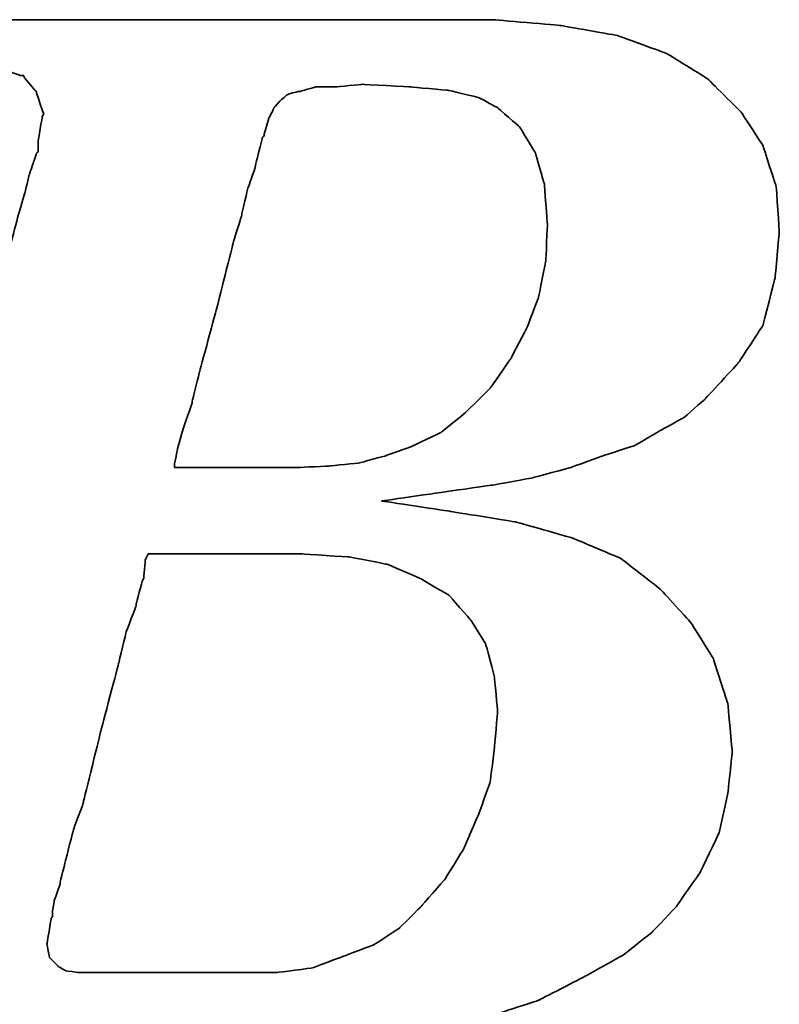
# Model space of a CAD drawing. Extents: x 903 to 1257, y 54 to 253.
# Tile 39 of 52: x 1127.58 to 1130, y 180.95 to 184.08. Entities that reach past the tile are written whole.
import ezdxf

# ---------------------------------------------------------------- set-up
doc = ezdxf.new("R2010")
doc.units = 0
doc.header["$MEASUREMENT"] = 0
doc.layers.add('DIM', color=4, linetype='CONTINUOUS')
doc.layers.add('layer 1', color=7, linetype='CONTINUOUS')

# ---------------------------------------------------------------- blocks, each defined once
blk = doc.blocks.new('TBI MOTION logo(完整正式版)')
at = {"layer": 'layer 1', "color": 22, "lineweight": 35}
for points, knots in [([(-64.65375, -6.86375), (-64.65375, -6.86375), (-64.84375, -7.29625), (-64.84375, -7.29625), (-64.84375, -7.29625), (-64.84375, -7.29625), (-64.86875, -7.34375), (-64.86875, -7.34375), (-64.86875, -7.34375), (-64.86875, -7.34375), (-64.86875, -7.36875), (-64.86875, -7.36875), (-64.86875, -7.36875), (-64.86875, -7.36875), (-65.15375, -7.65375), (-65.15375, -7.65375), (-65.15375, -7.65375), (-65.15375, -7.65375), (-65.17875, -7.65375), (-65.17875, -7.65375), (-65.17875, -7.65375), (-65.17875, -7.65375), (-65.20375, -7.67875), (-65.20375, -7.67875), (-65.20375, -7.67875), (-65.20375, -7.67875), (-65.58875, -7.87125), (-65.58875, -7.87125), (-65.58875, -7.87125), (-65.58875, -7.87125), (-65.63375, -7.87125), (-65.63375, -7.87125), (-65.63375, -7.87125), (-65.63375, -7.87125), (-65.65875, -7.89375), (-65.65875, -7.89375), (-65.65875, -7.89375), (-65.65875, -7.89375), (-66.09375, -7.94375), (-66.09375, -7.94375), (-66.09375, -7.94375), (-66.09375, -7.94375), (-66.11375, -7.94375), (-66.11375, -7.94375), (-66.11375, -7.94375), (-66.11375, -7.94375), (-66.16375, -7.94375), (-66.16375, -7.94375), (-66.16375, -7.94375), (-66.16375, -7.94375), (-66.30875, -7.94375), (-66.30875, -7.94375), (-66.30875, -7.94375), (-66.30875, -7.94375), (-66.69375, -7.94375), (-66.69375, -7.94375), (-66.69375, -7.94375), (-66.69375, -7.94375), (-67.07375, -7.94375), (-67.07375, -7.94375), (-67.07375, -7.94375), (-67.07375, -7.94375), (-67.12375, -7.94375), (-67.12375, -7.94375), (-67.12375, -7.94375), (-67.12375, -7.94375), (-67.12375, -7.96625), (-67.12375, -7.96625), (-67.12375, -7.96625), (-67.12375, -7.96625), (-67.14875, -7.99125), (-67.14875, -7.99125), (-67.14875, -7.99125), (-67.14875, -7.99125), (-67.24375, -8.34875), (-67.24375, -8.34875), (-67.24375, -8.34875), (-67.24375, -8.34875), (-67.31375, -8.68625), (-67.31375, -8.68625), (-67.31375, -8.68625), (-67.31375, -8.68625), (-67.26875, -8.68625), (-67.26875, -8.68625), (-67.26875, -8.68625), (-67.26875, -8.68625), (-67.07375, -8.68625), (-67.07375, -8.68625), (-67.07375, -8.68625), (-67.07375, -8.68625), (-66.54875, -8.68625), (-66.54875, -8.68625), (-66.54875, -8.68625), (-66.54875, -8.68625), (-65.82625, -8.68625), (-65.82625, -8.68625), (-65.82625, -8.68625), (-65.82625, -8.68625), (-65.01375, -8.68625), (-65.01375, -8.68625), (-65.01375, -8.68625), (-65.01375, -8.68625), (-64.05375, -8.68625), (-64.05375, -8.68625), (-64.05375, -8.68625), (-64.05375, -8.68625), (-62.08375, -8.68625), (-62.08375, -8.68625), (-62.08375, -8.68625), (-62.08375, -8.68625), (-60.06875, -8.68625), (-60.06875, -8.68625), (-60.06875, -8.68625), (-60.06875, -8.68625), (-59.10875, -8.68625), (-59.10875, -8.68625), (-59.10875, -8.68625), (-59.10875, -8.68625), (-58.29375, -8.68625), (-58.29375, -8.68625), (-58.29375, -8.68625), (-58.29375, -8.68625), (-57.57375, -8.68625), (-57.57375, -8.68625), (-57.57375, -8.68625), (-57.57375, -8.68625), (-57.04875, -8.68625), (-57.04875, -8.68625), (-57.04875, -8.68625), (-57.04875, -8.68625), (-56.85375, -8.68625), (-56.85375, -8.68625), (-56.85375, -8.68625), (-56.85375, -8.68625), (-56.70875, -8.68625), (-56.70875, -8.68625), (-56.70875, -8.68625), (-56.70875, -8.68625), (-56.61375, -8.68625), (-56.61375, -8.68625), (-56.61375, -8.68625), (-56.61375, -8.68625), (-56.56875, -8.68625), (-56.56875, -8.68625), (-56.56875, -8.68625), (-56.56875, -8.68625), (-55.65375, -8.63875), (-55.65375, -8.63875), (-55.65375, -8.63875), (-55.65375, -8.63875), (-54.76875, -8.51875), (-54.76875, -8.51875), (-54.76875, -8.51875), (-54.76875, -8.51875), (-53.90375, -8.30375), (-53.90375, -8.30375), (-53.90375, -8.30375), (-53.90375, -8.30375), (-53.08875, -8.03875), (-53.08875, -8.03875), (-53.08875, -8.03875), (-53.08875, -8.03875), (-52.34375, -7.65375), (-52.34375, -7.65375), (-52.34375, -7.65375), (-52.34375, -7.65375), (-51.69875, -7.29625), (-51.69875, -7.29625), (-51.69875, -7.29625), (-51.69875, -7.29625), (-51.21875, -6.91125), (-51.21875, -6.91125), (-51.21875, -6.91125), (-51.21875, -6.91125), (-50.83375, -6.50375), (-50.83375, -6.50375), (-50.83375, -6.50375), (-50.83375, -6.50375), (-50.44875, -5.94875), (-50.44875, -5.94875), (-50.44875, -5.94875), (-50.44875, -5.94875), (-50.13875, -5.30375), (-50.13875, -5.30375), (-50.13875, -5.30375), (-50.13875, -5.30375), (-49.99375, -4.65375), (-49.99375, -4.65375), (-49.99375, -4.65375), (-49.99375, -4.65375), (-49.92375, -3.98375), (-49.92375, -3.98375), (-49.92375, -3.98375), (-49.92375, -3.98375), (-49.99375, -3.19374), (-49.99375, -3.19374), (-49.99375, -3.19374), (-49.99375, -3.19374), (-50.23374, -2.44874), (-50.23374, -2.44874), (-50.23374, -2.44874), (-50.23374, -2.44874), (-50.59375, -1.87374), (-50.59375, -1.87374), (-50.59375, -1.87374), (-50.59375, -1.87374), (-51.09875, -1.31874), (-51.09875, -1.31874), (-51.09875, -1.31874), (-51.09875, -1.31874), (-51.74375, -0.81875), (-51.74375, -0.81875), (-51.74375, -0.81875), (-51.74375, -0.81875), (-52.53875, -0.48125), (-52.53875, -0.48125), (-52.53875, -0.48125), (-52.53875, -0.48125), (-53.47375, -0.21875), (-53.47375, -0.21875), (-53.47375, -0.21875), (-53.47375, -0.21875), (-54.52875, -0.04874), (-54.52875, -0.04874), (-54.52875, -0.04874), (-54.52875, -0.04874), (-55.65375, 0.12125), (-55.65375, 0.12125), (-55.65375, 0.12125), (-55.65375, 0.12125), (-54.50375, 0.28624), (-54.50375, 0.28624), (-54.50375, 0.28624), (-54.50375, 0.28624), (-53.83375, 0.38124), (-53.83375, 0.38124), (-53.83375, 0.38124), (-53.83375, 0.38124), (-53.18375, 0.50125), (-53.18375, 0.50125), (-53.18375, 0.50125), (-53.18375, 0.50125), (-52.55875, 0.66874), (-52.55875, 0.66874), (-52.55875, 0.66874), (-52.55875, 0.66874), (-52.03375, 0.86124), (-52.03375, 0.86124), (-52.03375, 0.86124), (-52.03375, 0.86124), (-51.50374, 1.03124), (-51.50374, 1.03124), (-51.50374, 1.03124), (-51.50374, 1.03124), (-51.09875, 1.27125), (-51.09875, 1.27125), (-51.09875, 1.27125), (-51.09875, 1.27125), (-50.71375, 1.48624), (-50.71375, 1.48624), (-50.71375, 1.48624), (-50.71375, 1.48624), (-50.37625, 1.77625), (-50.37625, 1.77625), (-50.37625, 1.77625), (-50.37625, 1.77625), (-49.82375, 2.37625), (-49.82375, 2.37625), (-49.82375, 2.37625), (-49.82375, 2.37625), (-49.41875, 2.99625), (-49.41875, 2.99625), (-49.41875, 2.99625), (-49.41875, 2.99625), (-49.22375, 3.76625), (-49.22375, 3.76625), (-49.22375, 3.76625), (-49.22375, 3.76625), (-49.15375, 4.50874), (-49.15375, 4.50874), (-49.15375, 4.50874), (-49.15375, 4.50874), (-49.20375, 5.25125), (-49.20375, 5.25125), (-49.20375, 5.25125), (-49.20375, 5.25125), (-49.41875, 5.92625), (-49.41875, 5.92625), (-49.41875, 5.92625), (-49.41875, 5.92625), (-49.77875, 6.47625), (-49.77875, 6.47625), (-49.77875, 6.47625), (-49.77875, 6.47625), (-50.33125, 7.02624), (-50.33125, 7.02624), (-50.33125, 7.02624), (-50.33125, 7.02624), (-51.00125, 7.43625), (-51.00125, 7.43625), (-51.00125, 7.43625), (-51.00125, 7.43625), (-51.79375, 7.72625), (-51.79375, 7.72625), (-51.79375, 7.72625), (-51.79375, 7.72625), (-52.72875, 7.89124), (-52.72875, 7.89124), (-52.72875, 7.89124), (-52.72875, 7.89124), (-53.83375, 7.98625), (-53.83375, 7.98625), (-53.83375, 7.98625), (-53.83375, 7.98625), (-53.92875, 7.98625), (-53.92875, 7.98625), (-53.92875, 7.98625), (-53.92875, 7.98625), (-54.26375, 7.98625), (-54.26375, 7.98625), (-54.26375, 7.98625), (-54.26375, 7.98625), (-54.74375, 7.98625), (-54.74375, 7.98625), (-54.74375, 7.98625), (-54.74375, 7.98625), (-55.36875, 7.98625), (-55.36875, 7.98625), (-55.36875, 7.98625), (-55.36875, 7.98625), (-56.13375, 7.98625), (-56.13375, 7.98625), (-56.13375, 7.98625), (-56.13375, 7.98625), (-56.94875, 7.98625), (-56.94875, 7.98625), (-56.94875, 7.98625), (-56.94875, 7.98625), (-58.77625, 7.98625), (-58.77625, 7.98625), (-58.77625, 7.98625), (-58.77625, 7.98625), (-60.59875, 7.98625), (-60.59875, 7.98625), (-60.59875, 7.98625), (-60.59875, 7.98625), (-61.41375, 7.98625), (-61.41375, 7.98625), (-61.41375, 7.98625), (-61.41375, 7.98625), (-62.17875, 7.98625), (-62.17875, 7.98625), (-62.17875, 7.98625), (-62.17875, 7.98625), (-62.80375, 7.98625), (-62.80375, 7.98625), (-62.80375, 7.98625), (-62.80375, 7.98625), (-63.30625, 7.98625), (-63.30625, 7.98625), (-63.30625, 7.98625), (-63.30625, 7.98625), (-63.57375, 7.98625), (-63.57375, 7.98625), (-63.57375, 7.98625), (-63.57375, 7.98625), (-63.57375, 7.96375), (-63.57375, 7.96375), (-63.57375, 7.96375), (-63.57375, 7.96375), (-63.59875, 7.94125), (-63.59875, 7.94125), (-63.59875, 7.94125), (-63.59875, 7.94125), (-63.69375, 7.55625), (-63.69375, 7.55625), (-63.69375, 7.55625), (-63.69375, 7.55625), (-63.76375, 7.24624), (-63.76375, 7.24624), (-63.76375, 7.24624), (-63.76375, 7.24624), (-63.23875, 7.24624), (-63.23875, 7.24624), (-63.23875, 7.24624), (-63.23875, 7.24624), (-62.75875, 7.24624), (-62.75875, 7.24624), (-62.75875, 7.24624), (-62.75875, 7.24624), (-62.61125, 7.24624), (-62.61125, 7.24624), (-62.61125, 7.24624), (-62.61125, 7.24624), (-62.56625, 7.24624), (-62.56625, 7.24624), (-62.56625, 7.24624), (-62.56625, 7.24624), (-62.22875, 7.24624), (-62.22875, 7.24624), (-62.22875, 7.24624), (-62.22875, 7.24624), (-62.20375, 7.24624), (-62.20375, 7.24624), (-62.20375, 7.24624), (-62.20375, 7.24624), (-62.17875, 7.21875), (-62.17875, 7.21875), (-62.17875, 7.21875), (-62.17875, 7.21875), (-61.96375, 7.17125), (-61.96375, 7.17125), (-61.96375, 7.17125), (-61.96375, 7.17125), (-61.72375, 7.12624), (-61.72375, 7.12624), (-61.72375, 7.12624), (-61.72375, 7.12624), (-61.70375, 7.12624), (-61.70375, 7.12624), (-61.70375, 7.12624), (-61.70375, 7.12624), (-61.55875, 7.07624), (-61.55875, 7.07624), (-61.55875, 7.07624), (-61.55875, 7.07624), (-61.50875, 7.07624), (-61.50875, 7.07624), (-61.50875, 7.07624), (-61.50875, 7.07624), (-61.48375, 7.02624), (-61.48375, 7.02624), (-61.48375, 7.02624), (-61.48375, 7.02624), (-61.31875, 6.83375), (-61.31875, 6.83375), (-61.31875, 6.83375), (-61.31875, 6.83375), (-61.29375, 6.81125), (-61.29375, 6.81125), (-61.29375, 6.81125), (-61.29375, 6.81125), (-61.29375, 6.78625), (-61.29375, 6.78625), (-61.29375, 6.78625), (-61.29375, 6.78625), (-61.19875, 6.50124), (-61.19875, 6.50124), (-61.19875, 6.50124), (-61.19875, 6.50124), (-61.17375, 6.45124), (-61.17375, 6.45124), (-61.17375, 6.45124), (-61.17375, 6.45124), (-61.19875, 6.40625), (-61.19875, 6.40625), (-61.19875, 6.40625), (-61.19875, 6.40625), (-61.26875, 5.99624), (-61.26875, 5.99624), (-61.26875, 5.99624), (-61.26875, 5.99624), (-61.26875, 5.85125), (-61.26875, 5.85125), (-61.26875, 5.85125), (-61.26875, 5.85125), (-61.26875, 5.82625), (-61.26875, 5.82625), (-61.26875, 5.82625), (-61.26875, 5.82625), (-61.29375, 5.80625), (-61.29375, 5.80625), (-61.29375, 5.80625), (-61.29375, 5.80625), (-61.34125, 5.66125), (-61.34125, 5.66125), (-61.34125, 5.66125), (-61.34125, 5.66125), (-61.41375, 5.44625), (-61.41375, 5.44625), (-61.41375, 5.44625), (-61.41375, 5.44625), (-61.48375, 5.15625), (-61.48375, 5.15625), (-61.48375, 5.15625), (-61.48375, 5.15625), (-61.58375, 4.82124), (-61.58375, 4.82124), (-61.58375, 4.82124), (-61.58375, 4.82124), (-61.79875, 4.00375), (-61.79875, 4.00375), (-61.79875, 4.00375), (-61.79875, 4.00375), (-62.05875, 2.99625), (-62.05875, 2.99625), (-62.05875, 2.99625), (-62.05875, 2.99625), (-62.34875, 1.91625), (-62.34875, 1.91625), (-62.34875, 1.91625), (-62.34875, 1.91625), (-62.97375, -0.41124), (-62.97375, -0.41124), (-62.97375, -0.41124), (-62.97375, -0.41124), (-63.59875, -2.75875), (-63.59875, -2.75875), (-63.59875, -2.75875), (-63.59875, -2.75875), (-63.88375, -3.86374), (-63.88375, -3.86374), (-63.88375, -3.86374), (-63.88375, -3.86374), (-64.14875, -4.82374), (-64.14875, -4.82374), (-64.14875, -4.82374), (-64.14875, -4.82374), (-64.36375, -5.64125), (-64.36375, -5.64125), (-64.36375, -5.64125), (-64.36375, -5.64125), (-64.43625, -5.97625), (-64.43625, -5.97625), (-64.43625, -5.97625), (-64.43625, -5.97625), (-64.50875, -6.28625), (-64.50875, -6.28625), (-64.50875, -6.28625), (-64.50875, -6.28625), (-64.50875, -6.30875), (-64.50875, -6.30875), (-64.50875, -6.30875), (-64.50875, -6.30875), (-64.57875, -6.50375), (-64.57875, -6.50375), (-64.57875, -6.50375), (-64.57875, -6.50375), (-64.62875, -6.69625), (-64.62875, -6.69625), (-64.62875, -6.69625), (-64.62875, -6.69625), (-64.62875, -6.76875), (-64.62875, -6.76875), (-64.62875, -6.76875), (-64.62875, -6.76875), (-64.62875, -6.81375), (-64.62875, -6.81375), (-64.62875, -6.81375), (-64.62875, -6.81375), (-64.62875, -6.83875), (-64.62875, -6.83875), (-64.62875, -6.83875), (-64.62875, -6.83875), (-64.65375, -6.86375), (-64.65375, -6.86375)], [0, 0, 0, 0, 0.00719424, 0.00719424, 0.00719424, 0.00719425, 0.01438849, 0.01438849, 0.01438849, 0.0143885, 0.02158273, 0.02158273, 0.02158273, 0.02158274, 0.02877698, 0.02877698, 0.02877698, 0.02877699, 0.03597122, 0.03597122, 0.03597122, 0.03597123, 0.04316547, 0.04316547, 0.04316547, 0.04316548, 0.05035971, 0.05035971, 0.05035971, 0.05035972, 0.05755396, 0.05755396, 0.05755396, 0.05755397, 0.0647482, 0.0647482, 0.0647482, 0.06474821, 0.07194245, 0.07194245, 0.07194245, 0.07194246, 0.07913669, 0.07913669, 0.07913669, 0.0791367, 0.08633094, 0.08633094, 0.08633094, 0.08633095, 0.09352518, 0.09352518, 0.09352518, 0.09352519, 0.10071942, 0.10071942, 0.10071942, 0.10071943, 0.10791367, 0.10791367, 0.10791367, 0.10791368, 0.11510791, 0.11510791, 0.11510791, 0.11510792, 0.12230216, 0.12230216, 0.12230216, 0.12230217, 0.1294964, 0.1294964, 0.1294964, 0.12949641, 0.13669065, 0.13669065, 0.13669065, 0.13669066, 0.14388489, 0.14388489, 0.14388489, 0.1438849, 0.15107914, 0.15107914, 0.15107914, 0.15107915, 0.15827338, 0.15827338, 0.15827338, 0.15827339, 0.16546763, 0.16546763, 0.16546763, 0.16546764, 0.17266187, 0.17266187, 0.17266187, 0.17266188, 0.17985612, 0.17985612, 0.17985612, 0.17985613, 0.18705036, 0.18705036, 0.18705036, 0.18705037, 0.1942446, 0.1942446, 0.1942446, 0.19424461, 0.20143885, 0.20143885, 0.20143885, 0.20143886, 0.20863309, 0.20863309, 0.20863309, 0.2086331, 0.21582734, 0.21582734, 0.21582734, 0.21582735, 0.22302158, 0.22302158, 0.22302158, 0.22302159, 0.23021583, 0.23021583, 0.23021583, 0.23021584, 0.23741007, 0.23741007, 0.23741007, 0.23741008, 0.24460432, 0.24460432, 0.24460432, 0.24460433, 0.25179856, 0.25179856, 0.25179856, 0.25179857, 0.25899281, 0.25899281, 0.25899281, 0.25899282, 0.26618705, 0.26618705, 0.26618705, 0.26618706, 0.27338129, 0.27338129, 0.27338129, 0.2733813, 0.28057554, 0.28057554, 0.28057554, 0.28057555, 0.28776978, 0.28776978, 0.28776978, 0.28776979, 0.29496403, 0.29496403, 0.29496403, 0.29496404, 0.30215827, 0.30215827, 0.30215827, 0.30215828, 0.30935252, 0.30935252, 0.30935252, 0.30935253, 0.31654676, 0.31654676, 0.31654676, 0.31654677, 0.32374101, 0.32374101, 0.32374101, 0.32374102, 0.33093525, 0.33093525, 0.33093525, 0.33093526, 0.3381295, 0.3381295, 0.3381295, 0.33812951, 0.34532374, 0.34532374, 0.34532374, 0.34532375, 0.35251799, 0.35251799, 0.35251799, 0.352518, 0.35971223, 0.35971223, 0.35971223, 0.35971224, 0.36690647, 0.36690647, 0.36690647, 0.36690648, 0.37410072, 0.37410072, 0.37410072, 0.37410073, 0.38129496, 0.38129496, 0.38129496, 0.38129497, 0.38848921, 0.38848921, 0.38848921, 0.38848922, 0.39568345, 0.39568345, 0.39568345, 0.39568346, 0.4028777, 0.4028777, 0.4028777, 0.40287771, 0.41007194, 0.41007194, 0.41007194, 0.41007195, 0.41726619, 0.41726619, 0.41726619, 0.4172662, 0.42446043, 0.42446043, 0.42446043, 0.42446044, 0.43165468, 0.43165468, 0.43165468, 0.43165469, 0.43884892, 0.43884892, 0.43884892, 0.43884893, 0.44604317, 0.44604317, 0.44604317, 0.44604318, 0.45323741, 0.45323741, 0.45323741, 0.45323742, 0.46043165, 0.46043165, 0.46043165, 0.46043166, 0.4676259, 0.4676259, 0.4676259, 0.46762591, 0.47482014, 0.47482014, 0.47482014, 0.47482015, 0.48201439, 0.48201439, 0.48201439, 0.4820144, 0.48920863, 0.48920863, 0.48920863, 0.48920864, 0.49640288, 0.49640288, 0.49640288, 0.49640289, 0.50359712, 0.50359712, 0.50359712, 0.50359713, 0.51079137, 0.51079137, 0.51079137, 0.51079138, 0.51798561, 0.51798561, 0.51798561, 0.51798562, 0.52517986, 0.52517986, 0.52517986, 0.52517987, 0.5323741, 0.5323741, 0.5323741, 0.53237411, 0.53956835, 0.53956835, 0.53956835, 0.53956836, 0.54676259, 0.54676259, 0.54676259, 0.5467626, 0.55395683, 0.55395683, 0.55395683, 0.55395684, 0.56115108, 0.56115108, 0.56115108, 0.56115109, 0.56834532, 0.56834532, 0.56834532, 0.56834533, 0.57553957, 0.57553957, 0.57553957, 0.57553958, 0.58273381, 0.58273381, 0.58273381, 0.58273382, 0.58992806, 0.58992806, 0.58992806, 0.58992807, 0.5971223, 0.5971223, 0.5971223, 0.59712231, 0.60431655, 0.60431655, 0.60431655, 0.60431656, 0.61151079, 0.61151079, 0.61151079, 0.6115108, 0.61870504, 0.61870504, 0.61870504, 0.61870505, 0.62589928, 0.62589928, 0.62589928, 0.62589929, 0.63309353, 0.63309353, 0.63309353, 0.63309354, 0.64028777, 0.64028777, 0.64028777, 0.64028778, 0.64748201, 0.64748201, 0.64748201, 0.64748202, 0.65467626, 0.65467626, 0.65467626, 0.65467627, 0.6618705, 0.6618705, 0.6618705, 0.66187051, 0.66906475, 0.66906475, 0.66906475, 0.66906476, 0.67625899, 0.67625899, 0.67625899, 0.676259, 0.68345324, 0.68345324, 0.68345324, 0.68345325, 0.69064748, 0.69064748, 0.69064748, 0.69064749, 0.69784173, 0.69784173, 0.69784173, 0.69784174, 0.70503597, 0.70503597, 0.70503597, 0.70503598, 0.71223022, 0.71223022, 0.71223022, 0.71223023, 0.71942446, 0.71942446, 0.71942446, 0.71942447, 0.72661871, 0.72661871, 0.72661871, 0.72661872, 0.73381295, 0.73381295, 0.73381295, 0.73381296, 0.74100719, 0.74100719, 0.74100719, 0.7410072, 0.74820144, 0.74820144, 0.74820144, 0.74820145, 0.75539568, 0.75539568, 0.75539568, 0.75539569, 0.76258993, 0.76258993, 0.76258993, 0.76258994, 0.76978417, 0.76978417, 0.76978417, 0.76978418, 0.77697842, 0.77697842, 0.77697842, 0.77697843, 0.78417266, 0.78417266, 0.78417266, 0.78417267, 0.79136691, 0.79136691, 0.79136691, 0.79136692, 0.79856115, 0.79856115, 0.79856115, 0.79856116, 0.8057554, 0.8057554, 0.8057554, 0.80575541, 0.81294964, 0.81294964, 0.81294964, 0.81294965, 0.82014388, 0.82014388, 0.82014388, 0.82014389, 0.82733813, 0.82733813, 0.82733813, 0.82733814, 0.83453237, 0.83453237, 0.83453237, 0.83453238, 0.84172662, 0.84172662, 0.84172662, 0.84172663, 0.84892086, 0.84892086, 0.84892086, 0.84892087, 0.85611511, 0.85611511, 0.85611511, 0.85611512, 0.86330935, 0.86330935, 0.86330935, 0.86330936, 0.8705036, 0.8705036, 0.8705036, 0.87050361, 0.87769784, 0.87769784, 0.87769784, 0.87769785, 0.88489209, 0.88489209, 0.88489209, 0.8848921, 0.89208633, 0.89208633, 0.89208633, 0.89208634, 0.89928058, 0.89928058, 0.89928058, 0.89928059, 0.90647482, 0.90647482, 0.90647482, 0.90647483, 0.91366906, 0.91366906, 0.91366906, 0.91366907, 0.92086331, 0.92086331, 0.92086331, 0.92086332, 0.92805755, 0.92805755, 0.92805755, 0.92805756, 0.9352518, 0.9352518, 0.9352518, 0.93525181, 0.94244604, 0.94244604, 0.94244604, 0.94244605, 0.94964029, 0.94964029, 0.94964029, 0.9496403, 0.95683453, 0.95683453, 0.95683453, 0.95683454, 0.96402878, 0.96402878, 0.96402878, 0.96402879, 0.97122302, 0.97122302, 0.97122302, 0.97122303, 0.97841727, 0.97841727, 0.97841727, 0.97841728, 0.98561151, 0.98561151, 0.98561151, 0.98561152, 0.99280576, 0.99280576, 0.99280576, 0.99280577, 1, 1, 1, 1]), ([(-57.50375, 6.35625), (-57.50375, 6.35625), (-57.57375, 6.11625), (-57.57375, 6.11625), (-57.57375, 6.11625), (-57.57375, 6.11625), (-57.57375, 6.09125), (-57.57375, 6.09125), (-57.57375, 6.09125), (-57.57375, 6.09125), (-57.59875, 6.06625), (-57.59875, 6.06625), (-57.59875, 6.06625), (-57.59875, 6.06625), (-57.64875, 5.87625), (-57.64875, 5.87625), (-57.64875, 5.87625), (-57.64875, 5.87625), (-57.71875, 5.58875), (-57.71875, 5.58875), (-57.71875, 5.58875), (-57.71875, 5.58875), (-57.71875, 5.56625), (-57.71875, 5.56625), (-57.71875, 5.56625), (-57.71875, 5.56625), (-57.83875, 5.23125), (-57.83875, 5.23125), (-57.83875, 5.23125), (-57.83875, 5.23125), (-57.93625, 4.82124), (-57.93625, 4.82124), (-57.93625, 4.82124), (-57.93625, 4.82124), (-57.93625, 4.79624), (-57.93625, 4.79624), (-57.93625, 4.79624), (-57.93625, 4.79624), (-58.07875, 4.34125), (-58.07875, 4.34125), (-58.07875, 4.34125), (-58.07875, 4.34125), (-58.34375, 3.28625), (-58.34375, 3.28625), (-58.34375, 3.28625), (-58.34375, 3.28625), (-58.62875, 2.23124), (-58.62875, 2.23124), (-58.62875, 2.23124), (-58.62875, 2.23124), (-58.74875, 1.75125), (-58.74875, 1.75125), (-58.74875, 1.75125), (-58.74875, 1.75125), (-58.74875, 1.72625), (-58.74875, 1.72625), (-58.74875, 1.72625), (-58.74875, 1.72625), (-58.89375, 1.31625), (-58.89375, 1.31625), (-58.89375, 1.31625), (-58.89375, 1.31625), (-58.98875, 0.98124), (-58.98875, 0.98124), (-58.98875, 0.98124), (-58.98875, 0.98124), (-59.03875, 0.71625), (-59.03875, 0.71625), (-59.03875, 0.71625), (-59.03875, 0.71625), (-59.03875, 0.66874), (-59.03875, 0.66874), (-59.03875, 0.66874), (-59.03875, 0.66874), (-58.91875, 0.66874), (-58.91875, 0.66874), (-58.91875, 0.66874), (-58.91875, 0.66874), (-58.53375, 0.66874), (-58.53375, 0.66874), (-58.53375, 0.66874), (-58.53375, 0.66874), (-58.10375, 0.66874), (-58.10375, 0.66874), (-58.10375, 0.66874), (-58.10375, 0.66874), (-57.66875, 0.66874), (-57.66875, 0.66874), (-57.66875, 0.66874), (-57.66875, 0.66874), (-57.33375, 0.66874), (-57.33375, 0.66874), (-57.33375, 0.66874), (-57.33375, 0.66874), (-57.09375, 0.66874), (-57.09375, 0.66874), (-57.09375, 0.66874), (-57.09375, 0.66874), (-56.99875, 0.66874), (-56.99875, 0.66874), (-56.99875, 0.66874), (-56.99875, 0.66874), (-56.49375, 0.69374), (-56.49375, 0.69374), (-56.49375, 0.69374), (-56.49375, 0.69374), (-56.01375, 0.74374), (-56.01375, 0.74374), (-56.01375, 0.74374), (-56.01375, 0.74374), (-55.58375, 0.86124), (-55.58375, 0.86124), (-55.58375, 0.86124), (-55.58375, 0.86124), (-55.17375, 1.00624), (-55.17375, 1.00624), (-55.17375, 1.00624), (-55.17375, 1.00624), (-54.67375, 1.24625), (-54.67375, 1.24625), (-54.67375, 1.24625), (-54.67375, 1.24625), (-54.26375, 1.58124), (-54.26375, 1.58124), (-54.26375, 1.58124), (-54.26375, 1.58124), (-53.87875, 1.96374), (-53.87875, 1.96374), (-53.87875, 1.96374), (-53.87875, 1.96374), (-53.54375, 2.44625), (-53.54375, 2.44625), (-53.54375, 2.44625), (-53.54375, 2.44625), (-53.27875, 2.95125), (-53.27875, 2.95125), (-53.27875, 2.95125), (-53.27875, 2.95125), (-53.08875, 3.45124), (-53.08875, 3.45124), (-53.08875, 3.45124), (-53.08875, 3.45124), (-52.96875, 4.05124), (-52.96875, 4.05124), (-52.96875, 4.05124), (-52.96875, 4.05124), (-52.94375, 4.65125), (-52.94375, 4.65125), (-52.94375, 4.65125), (-52.94375, 4.65125), (-52.99375, 5.30125), (-52.99375, 5.30125), (-52.99375, 5.30125), (-52.99375, 5.30125), (-53.13875, 5.80625), (-53.13875, 5.80625), (-53.13875, 5.80625), (-53.13875, 5.80625), (-53.39875, 6.23625), (-53.39875, 6.23625), (-53.39875, 6.23625), (-53.39875, 6.23625), (-53.75875, 6.54875), (-53.75875, 6.54875), (-53.75875, 6.54875), (-53.75875, 6.54875), (-54.07375, 6.71625), (-54.07375, 6.71625), (-54.07375, 6.71625), (-54.07375, 6.71625), (-54.57375, 6.83375), (-54.57375, 6.83375), (-54.57375, 6.83375), (-54.57375, 6.83375), (-55.17375, 6.88625), (-55.17375, 6.88625), (-55.17375, 6.88625), (-55.17375, 6.88625), (-55.96875, 6.93125), (-55.96875, 6.93125), (-55.96875, 6.93125), (-55.96875, 6.93125), (-56.39875, 6.88625), (-56.39875, 6.88625), (-56.39875, 6.88625), (-56.39875, 6.88625), (-56.42125, 6.88625), (-56.42125, 6.88625), (-56.42125, 6.88625), (-56.42125, 6.88625), (-56.73375, 6.88625), (-56.73375, 6.88625), (-56.73375, 6.88625), (-56.73375, 6.88625), (-56.99875, 6.81125), (-56.99875, 6.81125), (-56.99875, 6.81125), (-56.99875, 6.81125), (-57.02375, 6.81125), (-57.02375, 6.81125), (-57.02375, 6.81125), (-57.02375, 6.81125), (-57.18875, 6.76625), (-57.18875, 6.76625), (-57.18875, 6.76625), (-57.18875, 6.76625), (-57.30875, 6.66625), (-57.30875, 6.66625), (-57.30875, 6.66625), (-57.30875, 6.66625), (-57.40875, 6.54875), (-57.40875, 6.54875), (-57.40875, 6.54875), (-57.40875, 6.54875), (-57.50375, 6.35625), (-57.50375, 6.35625)], [0, 0, 0, 0, 0.01851852, 0.01851852, 0.01851852, 0.01851853, 0.03703704, 0.03703704, 0.03703704, 0.03703705, 0.05555556, 0.05555556, 0.05555556, 0.05555557, 0.07407407, 0.07407407, 0.07407407, 0.07407408, 0.09259259, 0.09259259, 0.09259259, 0.0925926, 0.11111111, 0.11111111, 0.11111111, 0.11111112, 0.12962963, 0.12962963, 0.12962963, 0.12962964, 0.14814815, 0.14814815, 0.14814815, 0.14814816, 0.16666667, 0.16666667, 0.16666667, 0.16666668, 0.18518519, 0.18518519, 0.18518519, 0.1851852, 0.2037037, 0.2037037, 0.2037037, 0.20370371, 0.22222222, 0.22222222, 0.22222222, 0.22222223, 0.24074074, 0.24074074, 0.24074074, 0.24074075, 0.25925926, 0.25925926, 0.25925926, 0.25925927, 0.27777778, 0.27777778, 0.27777778, 0.27777779, 0.2962963, 0.2962963, 0.2962963, 0.29629631, 0.31481481, 0.31481481, 0.31481481, 0.31481482, 0.33333333, 0.33333333, 0.33333333, 0.33333334, 0.35185185, 0.35185185, 0.35185185, 0.35185186, 0.37037037, 0.37037037, 0.37037037, 0.37037038, 0.38888889, 0.38888889, 0.38888889, 0.3888889, 0.40740741, 0.40740741, 0.40740741, 0.40740742, 0.42592593, 0.42592593, 0.42592593, 0.42592594, 0.44444444, 0.44444444, 0.44444444, 0.44444445, 0.46296296, 0.46296296, 0.46296296, 0.46296297, 0.48148148, 0.48148148, 0.48148148, 0.48148149, 0.5, 0.5, 0.5, 0.50000001, 0.51851852, 0.51851852, 0.51851852, 0.51851853, 0.53703704, 0.53703704, 0.53703704, 0.53703705, 0.55555556, 0.55555556, 0.55555556, 0.55555557, 0.57407407, 0.57407407, 0.57407407, 0.57407408, 0.59259259, 0.59259259, 0.59259259, 0.5925926, 0.61111111, 0.61111111, 0.61111111, 0.61111112, 0.62962963, 0.62962963, 0.62962963, 0.62962964, 0.64814815, 0.64814815, 0.64814815, 0.64814816, 0.66666667, 0.66666667, 0.66666667, 0.66666668, 0.68518519, 0.68518519, 0.68518519, 0.6851852, 0.7037037, 0.7037037, 0.7037037, 0.70370371, 0.72222222, 0.72222222, 0.72222222, 0.72222223, 0.74074074, 0.74074074, 0.74074074, 0.74074075, 0.75925926, 0.75925926, 0.75925926, 0.75925927, 0.77777778, 0.77777778, 0.77777778, 0.77777779, 0.7962963, 0.7962963, 0.7962963, 0.79629631, 0.81481481, 0.81481481, 0.81481481, 0.81481482, 0.83333333, 0.83333333, 0.83333333, 0.83333334, 0.85185185, 0.85185185, 0.85185185, 0.85185186, 0.87037037, 0.87037037, 0.87037037, 0.87037038, 0.88888889, 0.88888889, 0.88888889, 0.8888889, 0.90740741, 0.90740741, 0.90740741, 0.90740742, 0.92592593, 0.92592593, 0.92592593, 0.92592594, 0.94444444, 0.94444444, 0.94444444, 0.94444445, 0.96296296, 0.96296296, 0.96296296, 0.96296297, 0.98148148, 0.98148148, 0.98148148, 0.98148149, 1, 1, 1, 1]), ([(-61.03125, -6.57375), (-61.03125, -6.57375), (-61.03125, -6.67125), (-61.03125, -6.67125), (-61.03125, -6.67125), (-61.03125, -6.67125), (-61.05375, -6.69625), (-61.05375, -6.69625), (-61.05375, -6.69625), (-61.05375, -6.69625), (-61.12375, -7.12875), (-61.12375, -7.12875), (-61.12375, -7.12875), (-61.12375, -7.12875), (-61.07875, -7.34375), (-61.07875, -7.34375), (-61.07875, -7.34375), (-61.07875, -7.34375), (-60.93375, -7.48875), (-60.93375, -7.48875), (-60.93375, -7.48875), (-60.93375, -7.48875), (-60.81375, -7.55625), (-60.81375, -7.55625), (-60.81375, -7.55625), (-60.81375, -7.55625), (-60.62375, -7.58375), (-60.62375, -7.58375), (-60.62375, -7.58375), (-60.62375, -7.58375), (-60.30875, -7.58375), (-60.30875, -7.58375), (-60.30875, -7.58375), (-60.30875, -7.58375), (-59.97375, -7.58375), (-59.97375, -7.58375), (-59.97375, -7.58375), (-59.97375, -7.58375), (-59.87875, -7.58375), (-59.87875, -7.58375), (-59.87875, -7.58375), (-59.87875, -7.58375), (-59.63625, -7.58375), (-59.63625, -7.58375), (-59.63625, -7.58375), (-59.63625, -7.58375), (-58.96875, -7.58375), (-58.96875, -7.58375), (-58.96875, -7.58375), (-58.96875, -7.58375), (-58.29375, -7.58375), (-58.29375, -7.58375), (-58.29375, -7.58375), (-58.29375, -7.58375), (-58.05375, -7.58375), (-58.05375, -7.58375), (-58.05375, -7.58375), (-58.05375, -7.58375), (-57.98375, -7.58375), (-57.98375, -7.58375), (-57.98375, -7.58375), (-57.98375, -7.58375), (-57.35875, -7.58375), (-57.35875, -7.58375), (-57.35875, -7.58375), (-57.35875, -7.58375), (-56.78375, -7.50875), (-56.78375, -7.50875), (-56.78375, -7.50875), (-56.78375, -7.50875), (-56.27875, -7.31875), (-56.27875, -7.31875), (-56.27875, -7.31875), (-56.27875, -7.31875), (-55.77375, -7.12875), (-55.77375, -7.12875), (-55.77375, -7.12875), (-55.77375, -7.12875), (-55.36875, -6.86375), (-55.36875, -6.86375), (-55.36875, -6.86375), (-55.36875, -6.86375), (-55.00875, -6.50375), (-55.00875, -6.50375), (-55.00875, -6.50375), (-55.00875, -6.50375), (-54.62375, -6.06875), (-54.62375, -6.06875), (-54.62375, -6.06875), (-54.62375, -6.06875), (-54.31375, -5.56875), (-54.31375, -5.56875), (-54.31375, -5.56875), (-54.31375, -5.56875), (-54.07375, -5.01625), (-54.07375, -5.01625), (-54.07375, -5.01625), (-54.07375, -5.01625), (-53.87875, -4.46374), (-53.87875, -4.46374), (-53.87875, -4.46374), (-53.87875, -4.46374), (-53.80875, -3.91375), (-53.80875, -3.91375), (-53.80875, -3.91375), (-53.80875, -3.91375), (-53.75875, -3.31375), (-53.75875, -3.31375), (-53.75875, -3.31375), (-53.75875, -3.31375), (-53.80875, -2.75875), (-53.80875, -2.75875), (-53.80875, -2.75875), (-53.80875, -2.75875), (-53.95375, -2.20875), (-53.95375, -2.20875), (-53.95375, -2.20875), (-53.95375, -2.20875), (-54.19375, -1.82625), (-54.19375, -1.82625), (-54.19375, -1.82625), (-54.19375, -1.82625), (-54.55375, -1.41875), (-54.55375, -1.41875), (-54.55375, -1.41875), (-54.55375, -1.41875), (-55.00875, -1.15125), (-55.00875, -1.15125), (-55.00875, -1.15125), (-55.00875, -1.15125), (-55.56125, -0.91375), (-55.56125, -0.91375), (-55.56125, -0.91375), (-55.56125, -0.91375), (-56.18125, -0.79375), (-56.18125, -0.79375), (-56.18125, -0.79375), (-56.18125, -0.79375), (-56.94875, -0.74374), (-56.94875, -0.74374), (-56.94875, -0.74374), (-56.94875, -0.74374), (-56.99875, -0.74374), (-56.99875, -0.74374), (-56.99875, -0.74374), (-56.99875, -0.74374), (-57.09375, -0.74374), (-57.09375, -0.74374), (-57.09375, -0.74374), (-57.09375, -0.74374), (-57.38375, -0.74374), (-57.38375, -0.74374), (-57.38375, -0.74374), (-57.38375, -0.74374), (-57.76875, -0.74374), (-57.76875, -0.74374), (-57.76875, -0.74374), (-57.76875, -0.74374), (-58.24625, -0.74374), (-58.24625, -0.74374), (-58.24625, -0.74374), (-58.24625, -0.74374), (-58.72875, -0.74374), (-58.72875, -0.74374), (-58.72875, -0.74374), (-58.72875, -0.74374), (-59.20875, -0.74374), (-59.20875, -0.74374), (-59.20875, -0.74374), (-59.20875, -0.74374), (-59.46875, -0.74374), (-59.46875, -0.74374), (-59.46875, -0.74374), (-59.46875, -0.74374), (-59.51625, -0.83875), (-59.51625, -0.83875), (-59.51625, -0.83875), (-59.51625, -0.83875), (-59.54375, -1.15125), (-59.54375, -1.15125), (-59.54375, -1.15125), (-59.54375, -1.15125), (-59.56375, -1.17874), (-59.56375, -1.17874), (-59.56375, -1.17874), (-59.56375, -1.17874), (-59.66375, -1.55875), (-59.66375, -1.55875), (-59.66375, -1.55875), (-59.66375, -1.55875), (-59.66375, -1.58375), (-59.66375, -1.58375), (-59.66375, -1.58375), (-59.66375, -1.58375), (-59.82875, -2.01874), (-59.82875, -2.01874), (-59.82875, -2.01874), (-59.82875, -2.01874), (-59.94875, -2.52125), (-59.94875, -2.52125), (-59.94875, -2.52125), (-59.94875, -2.52125), (-60.23875, -3.62375), (-60.23875, -3.62375), (-60.23875, -3.62375), (-60.23875, -3.62375), (-60.52375, -4.77624), (-60.52375, -4.77624), (-60.52375, -4.77624), (-60.52375, -4.77624), (-60.52375, -4.79874), (-60.52375, -4.79874), (-60.52375, -4.79874), (-60.52375, -4.79874), (-60.69125, -5.25375), (-60.69125, -5.25375), (-60.69125, -5.25375), (-60.69125, -5.25375), (-60.81375, -5.73625), (-60.81375, -5.73625), (-60.81375, -5.73625), (-60.81375, -5.73625), (-60.90875, -6.11875), (-60.90875, -6.11875), (-60.90875, -6.11875), (-60.90875, -6.11875), (-60.90875, -6.14375), (-60.90875, -6.14375), (-60.90875, -6.14375), (-60.90875, -6.14375), (-61.00375, -6.40875), (-61.00375, -6.40875), (-61.00375, -6.40875), (-61.00375, -6.40875), (-61.03125, -6.57375), (-61.03125, -6.57375)], [0, 0, 0, 0, 0.01694915, 0.01694915, 0.01694915, 0.01694916, 0.03389831, 0.03389831, 0.03389831, 0.03389832, 0.05084746, 0.05084746, 0.05084746, 0.05084747, 0.06779661, 0.06779661, 0.06779661, 0.06779662, 0.08474576, 0.08474576, 0.08474576, 0.08474577, 0.10169492, 0.10169492, 0.10169492, 0.10169493, 0.11864407, 0.11864407, 0.11864407, 0.11864408, 0.13559322, 0.13559322, 0.13559322, 0.13559323, 0.15254237, 0.15254237, 0.15254237, 0.15254238, 0.16949153, 0.16949153, 0.16949153, 0.16949154, 0.18644068, 0.18644068, 0.18644068, 0.18644069, 0.20338983, 0.20338983, 0.20338983, 0.20338984, 0.22033898, 0.22033898, 0.22033898, 0.22033899, 0.23728814, 0.23728814, 0.23728814, 0.23728815, 0.25423729, 0.25423729, 0.25423729, 0.2542373, 0.27118644, 0.27118644, 0.27118644, 0.27118645, 0.28813559, 0.28813559, 0.28813559, 0.2881356, 0.30508475, 0.30508475, 0.30508475, 0.30508476, 0.3220339, 0.3220339, 0.3220339, 0.32203391, 0.33898305, 0.33898305, 0.33898305, 0.33898306, 0.3559322, 0.3559322, 0.3559322, 0.35593221, 0.37288136, 0.37288136, 0.37288136, 0.37288137, 0.38983051, 0.38983051, 0.38983051, 0.38983052, 0.40677966, 0.40677966, 0.40677966, 0.40677967, 0.42372881, 0.42372881, 0.42372881, 0.42372882, 0.44067797, 0.44067797, 0.44067797, 0.44067798, 0.45762712, 0.45762712, 0.45762712, 0.45762713, 0.47457627, 0.47457627, 0.47457627, 0.47457628, 0.49152542, 0.49152542, 0.49152542, 0.49152543, 0.50847458, 0.50847458, 0.50847458, 0.50847459, 0.52542373, 0.52542373, 0.52542373, 0.52542374, 0.54237288, 0.54237288, 0.54237288, 0.54237289, 0.55932203, 0.55932203, 0.55932203, 0.55932204, 0.57627119, 0.57627119, 0.57627119, 0.5762712, 0.59322034, 0.59322034, 0.59322034, 0.59322035, 0.61016949, 0.61016949, 0.61016949, 0.6101695, 0.62711864, 0.62711864, 0.62711864, 0.62711865, 0.6440678, 0.6440678, 0.6440678, 0.64406781, 0.66101695, 0.66101695, 0.66101695, 0.66101696, 0.6779661, 0.6779661, 0.6779661, 0.67796611, 0.69491525, 0.69491525, 0.69491525, 0.69491526, 0.71186441, 0.71186441, 0.71186441, 0.71186442, 0.72881356, 0.72881356, 0.72881356, 0.72881357, 0.74576271, 0.74576271, 0.74576271, 0.74576272, 0.76271186, 0.76271186, 0.76271186, 0.76271187, 0.77966102, 0.77966102, 0.77966102, 0.77966103, 0.79661017, 0.79661017, 0.79661017, 0.79661018, 0.81355932, 0.81355932, 0.81355932, 0.81355933, 0.83050847, 0.83050847, 0.83050847, 0.83050848, 0.84745763, 0.84745763, 0.84745763, 0.84745764, 0.86440678, 0.86440678, 0.86440678, 0.86440679, 0.88135593, 0.88135593, 0.88135593, 0.88135594, 0.89830508, 0.89830508, 0.89830508, 0.89830509, 0.91525424, 0.91525424, 0.91525424, 0.91525425, 0.93220339, 0.93220339, 0.93220339, 0.9322034, 0.94915254, 0.94915254, 0.94915254, 0.94915255, 0.96610169, 0.96610169, 0.96610169, 0.9661017, 0.98305085, 0.98305085, 0.98305085, 0.98305086, 1, 1, 1, 1])]:
    blk.add_open_spline(points, degree=3, knots=knots, dxfattribs=at)

msp = doc.modelspace()

# ---------------------------------------------------------------- block references
at = {"layer": 'DIM', "xscale": 0.1943999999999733, "yscale": 0.1943999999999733, "zscale": 0.1943999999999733}
msp.add_blockref('TBI MOTION logo(完整正式版)', (1139.5513, 182.5256), dxfattribs=at)

doc.saveas('drawing.dxf')
